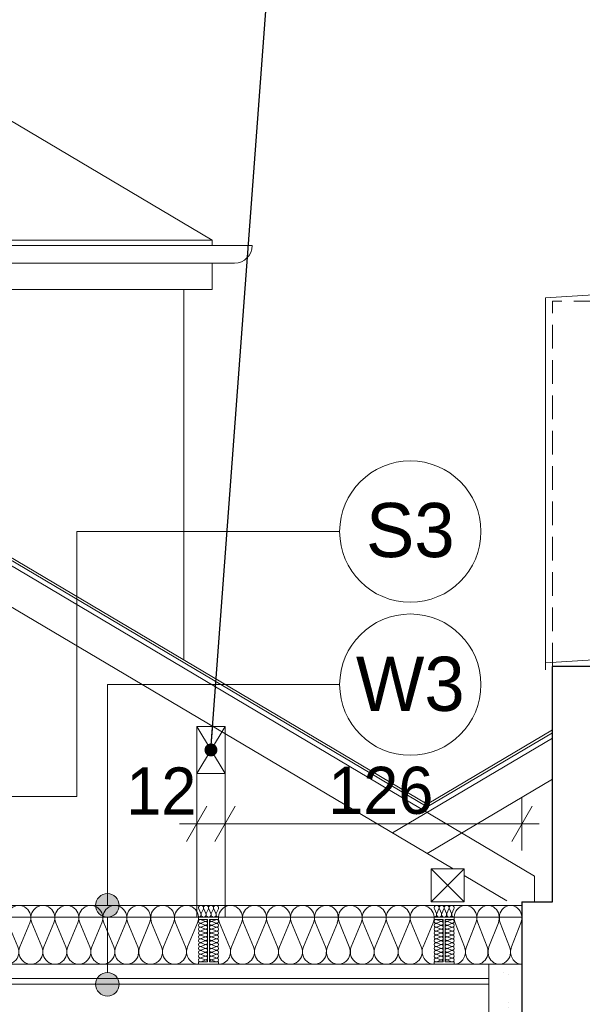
# Model space of a CAD drawing. Extents: x -396299 to -11759, y -15022 to 18278.
# Tile 112 of 205: x -181055 to -178667, y 7373 to 11554. Entities that reach past the tile are written whole.
import ezdxf

# ---------------------------------------------------------------- set-up
doc = ezdxf.new("R2010")
doc.units = 0
doc.header["$MEASUREMENT"] = 0
doc.linetypes.add('Krawędzie ukryte', pattern=[150, 100, -50])
for name, color, linetype in [('arch izolacje', 7, 'Continuous'), ('Arch ocieplenie', 7, 'Continuous'), ('Arch opisy', 7, 'Continuous'), ('Arch wymiary', 7, 'Continuous')]:
    doc.layers.add(name, color=color, linetype=linetype)
for name, color, linetype, lineweight, true_color in [('arch izolacje_Nr_Pióra__24', 7, 'Continuous', 13, 0x029e21), ('Arch ocieplenie_Nr_Pióra__24', 7, 'Continuous', 13, 0x029e21), ('Arch opisy_Nr_Pióra__3', 7, 'Continuous', 20, 0xff6600), ('INWENT STROPY_Nr_Pióra__25', 7, 'Continuous', 15, 0x40a5ff), ('Inwentaryzacja Konst._Nr_Pióra__25', 7, 'Continuous', 15, 0x40a5ff), ('Inwentaryzacja Konst._Nr_Pióra__3', 7, 'Continuous', 20, 0xff6600)]:
    doc.layers.add(name, color=color, linetype=linetype, lineweight=lineweight, true_color=true_color)
for name, color, linetype, lineweight in [('Arch ocieplenie_Nr_Pióra__21', 7, 'Continuous', 13), ('Arch opisy_Nr_Pióra__1', 7, 'Continuous', 25), ('Arch opisy_Nr_Pióra__21', 7, 'Continuous', 13), ('Arch wymiary_Nr_Pióra__5', 7, 'Continuous', 13), ('INWENT DACH_Nr_Pióra__5', 7, 'Continuous', 13), ('INWENT ODWODNIENIE_Nr_Pióra__5', 7, 'Continuous', 13), ('INWENT STROPY_Nr_Pióra__21', 7, 'Continuous', 13), ('INWENT.ŚCIANY_Nr_Pióra__1', 7, 'Continuous', 25), ('INWENT.ŚCIANY_Nr_Pióra__21', 7, 'Continuous', 13), ('INWENT.ŚCIANY_Nr_Pióra__5', 7, 'Continuous', 13), ('Inwentaryzacja Konst._Nr_Pióra__5', 7, 'Continuous', 13)]:
    doc.layers.add(name, color=color, linetype=linetype, lineweight=lineweight)
doc.styles.add('GENERATED_STYLE_1', font='txt')
doc.styles.add('GENERATED_STYLE_3', font='txt')
doc.dimstyles.new('GENERATED_STYLE__11', dxfattribs={"dimtxt": 0.18, "dimasz": 109.44, "dimexe": 0.18, "dimexo": 0.0625, "dimgap": 0.09, "dimtad": 0, "dimtih": 1, "dimtoh": 1, "dimdec": 4, "dimzin": 0, "dimdsep": 46, "dimcen": 0.09, "dimadec": 0, "dimazin": 0, "dimtfac": 1, "dimtdec": 4, "dimtmove": 0, "dimatfit": 3, "dimldrblk": 'ARROWHEAD_11', "dimfxl": 0, "dimtolj": 1, "dimtzin": 0, "dimarcsym": 0})
doc.dimstyles.new('GENERATED_STYLE__5', dxfattribs={"dimtxt": 200, "dimasz": 114, "dimexe": 0.18, "dimexo": 0, "dimgap": 0.09, "dimtad": 1, "dimtih": 1, "dimtoh": 1, "dimdec": 0, "dimlfac": 0.1, "dimzin": 0, "dimdsep": 46, "dimtxsty": 'GENERATED_STYLE_1', "dimblk": 'ARROWHEAD_2', "dimblk1": 'ARROWHEAD_2', "dimblk2": 'ARROWHEAD_2', "dimcen": 0.09, "dimclrd": 7, "dimclre": 7, "dimclrt": 7, "dimazin": 0, "dimtfac": 1, "dimtdec": 4, "dimtmove": 0, "dimatfit": 3, "dimfxl": 0, "dimtolj": 1, "dimtzin": 0, "dimarcsym": 0})

# ---------------------------------------------------------------- blocks, each defined once
blk = doc.blocks.new('Ściana_75', base_point=(-178923.6, 7338.2))
at = {"layer": 'Arch ocieplenie_Nr_Pióra__21', "linetype": 'Continuous'}
h = blk.add_hatch(dxfattribs=at)
h.set_pattern_fill('Structural_Concrete', color=256, style=0, pattern_type=2)
h.set_pattern_definition([(0, (0, 0), (0, 623.5383), [60, -300]), (0, (180, 311.8), (0, 623.5383), [60, -300]), (60, (0, 0), (-540, 311.7692), [60, -300]), (60, (360, 0), (-540, 311.7692), [60, -300]), (120, (60, 0), (540, 311.7692), [60, -300]), (120, (420, 0), (540, 311.7692), [60, -300]), (0, (0, 60), (0, 120.000005), [0, -120, 0, -180.00001]), (45, (60, 60), (-84.85282, 84.85282), [0, -90, 0, -150.000006])])
h.paths.add_polyline_path([(-178923.6, 7338.2), (-178923.6, 7543.2), (-179063.6, 7543.2), (-179063.6, 7308.2)], flags=0)
for p, q in [((-178923.6, 7543.2), (-179063.6, 7543.2)), ((-179063.6, 7543.2), (-179063.6, 7308.2)), ((-178923.6, 7338.2), (-178923.6, 7543.2))]:
    blk.add_line(p, q, dxfattribs=at)
blk = doc.blocks.new('Izolacja cieplna 14_48', base_point=(-178923.6, 7543.2))
at = {"layer": 'arch izolacje_Nr_Pióra__24', "linetype": 'Continuous'}
for p, q in [((-179167.2, 7617.7), (-179207.1, 7718.7)), ((-179119.3, 7718.7), (-179159.2, 7617.7)), ((-179071.4, 7617.7), (-179111.2, 7718.7)), ((-179023.5, 7718.7), (-179063.3, 7617.7)), ((-178975.5, 7617.7), (-179015.4, 7718.7)), ((-178927.6, 7718.7), (-178967.5, 7617.7))]:
    blk.add_line(p, q, dxfattribs=at)
for centre, start_param, end_param in [((-179163.2, 7740), 1.158003, 5.125183), ((-179067.3, 7740), 1.158003, 5.125183), ((-178971.5, 7740), 1.158003, 5.125183), ((-179211.1, 7596.3), 0, 1.983589), ((-179115.3, 7596.3), 4.299595, 8.266774), ((-179019.4, 7596.3), 4.299595, 8.266774), ((-178923.6, 7596.3), 4.299596, 6.283185)]:
    blk.add_ellipse(centre, major_axis=(0, -53.2), ratio=0.901198, start_param=start_param, end_param=end_param, dxfattribs=at)
blk = doc.blocks.new('Izolacja cieplna 14_60', base_point=(-180296.1, 7543.2))
at = {"layer": 'arch izolacje_Nr_Pióra__24', "linetype": 'Continuous'}
for p, q in [((-181164.5, 7617.7), (-181206.8, 7718.7)), ((-181113.7, 7718.7), (-181156, 7617.7)), ((-181062.9, 7617.7), (-181105.2, 7718.7)), ((-181012, 7718.7), (-181054.3, 7617.7)), ((-180961.2, 7617.7), (-181003.5, 7718.7)), ((-180910.4, 7718.7), (-180952.7, 7617.7)), ((-180859.5, 7617.7), (-180901.8, 7718.7)), ((-180808.7, 7718.7), (-180851, 7617.7)), ((-180757.9, 7617.7), (-180800.2, 7718.7)), ((-180707, 7718.7), (-180749.3, 7617.7)), ((-180656.2, 7617.7), (-180698.5, 7718.7)), ((-180605.4, 7718.7), (-180647.7, 7617.7)), ((-180554.5, 7617.7), (-180596.8, 7718.7)), ((-180503.7, 7718.7), (-180546, 7617.7)), ((-180452.9, 7617.7), (-180495.2, 7718.7)), ((-180402, 7718.7), (-180444.3, 7617.7)), ((-180351.2, 7617.7), (-180393.5, 7718.7)), ((-180300.4, 7718.7), (-180342.7, 7617.7))]:
    blk.add_line(p, q, dxfattribs=at)
for centre, start_param, end_param in [((-181160.3, 7740), 1.158003, 5.125183), ((-181058.6, 7740), 1.158003, 5.125183), ((-180956.9, 7740), 1.158003, 5.125183), ((-180855.3, 7740), 1.158003, 5.125183), ((-180753.6, 7740), 1.158003, 5.125183), ((-180651.9, 7740), 1.158003, 5.125183), ((-180550.3, 7740), 1.158003, 5.125183), ((-180448.6, 7740), 1.158003, 5.125183), ((-180346.9, 7740), 1.158003, 5.125183), ((-181211.1, 7596.3), 0, 1.983589), ((-181109.4, 7596.3), 4.299595, 8.266774), ((-181007.8, 7596.3), 4.299595, 8.266774), ((-180906.1, 7596.3), 4.299595, 8.266774), ((-180804.4, 7596.3), 4.299595, 8.266774), ((-180702.8, 7596.3), 4.299595, 8.266774), ((-180601.1, 7596.3), 4.299595, 8.266774), ((-180499.4, 7596.3), 4.299595, 8.266774), ((-180397.8, 7596.3), 4.299595, 8.266774), ((-180296.1, 7596.3), 4.299596, 6.283185)]:
    blk.add_ellipse(centre, major_axis=(0, -53.2), ratio=0.956062, start_param=start_param, end_param=end_param, dxfattribs=at)
blk = doc.blocks.new('Izolacja cieplna 14_65', base_point=(-179296.1, 7543.2))
at = {"layer": 'arch izolacje_Nr_Pióra__24', "linetype": 'Continuous'}
for p, q in [((-180164.5, 7617.7), (-180206.8, 7718.7)), ((-180113.7, 7718.7), (-180156, 7617.7)), ((-180062.9, 7617.7), (-180105.2, 7718.7)), ((-180012, 7718.7), (-180054.3, 7617.7)), ((-179961.2, 7617.7), (-180003.5, 7718.7)), ((-179910.4, 7718.7), (-179952.7, 7617.7)), ((-179859.5, 7617.7), (-179901.8, 7718.7)), ((-179808.7, 7718.7), (-179851, 7617.7)), ((-179757.9, 7617.7), (-179800.2, 7718.7)), ((-179707, 7718.7), (-179749.3, 7617.7)), ((-179656.2, 7617.7), (-179698.5, 7718.7)), ((-179605.4, 7718.7), (-179647.7, 7617.7)), ((-179554.5, 7617.7), (-179596.8, 7718.7)), ((-179503.7, 7718.7), (-179546, 7617.7)), ((-179452.9, 7617.7), (-179495.2, 7718.7)), ((-179402, 7718.7), (-179444.3, 7617.7)), ((-179351.2, 7617.7), (-179393.5, 7718.7)), ((-179300.4, 7718.7), (-179342.7, 7617.7))]:
    blk.add_line(p, q, dxfattribs=at)
for centre, start_param, end_param in [((-180160.3, 7740), 1.158003, 5.125183), ((-180058.6, 7740), 1.158003, 5.125183), ((-179956.9, 7740), 1.158003, 5.125183), ((-179855.3, 7740), 1.158003, 5.125183), ((-179753.6, 7740), 1.158003, 5.125183), ((-179651.9, 7740), 1.158003, 5.125183), ((-179550.3, 7740), 1.158003, 5.125183), ((-179448.6, 7740), 1.158003, 5.125183), ((-179346.9, 7740), 1.158003, 5.125183), ((-180211.1, 7596.3), 0, 1.983589), ((-180109.4, 7596.3), 4.299595, 8.266774), ((-180007.8, 7596.3), 4.299595, 8.266774), ((-179906.1, 7596.3), 4.299595, 8.266774), ((-179804.4, 7596.3), 4.299595, 8.266774), ((-179702.8, 7596.3), 4.299595, 8.266774), ((-179601.1, 7596.3), 4.299595, 8.266774), ((-179499.4, 7596.3), 4.299595, 8.266774), ((-179397.8, 7596.3), 4.299595, 8.266774), ((-179296.1, 7596.3), 4.299596, 6.283185)]:
    blk.add_ellipse(centre, major_axis=(0, -53.2), ratio=0.956062, start_param=start_param, end_param=end_param, dxfattribs=at)
blk = doc.blocks.new('Izolacja cieplna 14_179', base_point=(-179249.6, 7733.2))
at = {"layer": 'arch izolacje_Nr_Pióra__24', "linetype": 'Continuous'}
for p, q in [((-179222.6, 7732.5), (-179238.1, 7725.7)), ((-179238.1, 7724.3), (-179222.6, 7717.5)), ((-179222.6, 7716.1), (-179238.1, 7709.3)), ((-179238.1, 7707.9), (-179222.6, 7701.1)), ((-179222.6, 7699.8), (-179238.1, 7693)), ((-179238.1, 7691.6), (-179222.6, 7684.8)), ((-179222.6, 7683.4), (-179238.1, 7676.6)), ((-179238.1, 7675.2), (-179222.6, 7668.4)), ((-179222.6, 7667), (-179238.1, 7660.2)), ((-179238.1, 7658.9), (-179222.6, 7652.1)), ((-179222.6, 7650.7), (-179238.1, 7643.9)), ((-179238.1, 7642.5), (-179222.6, 7635.7)), ((-179222.6, 7634.3), (-179238.1, 7627.5)), ((-179238.1, 7626.1), (-179222.6, 7619.3)), ((-179222.6, 7617.9), (-179238.1, 7611.1)), ((-179238.1, 7609.8), (-179222.6, 7603)), ((-179222.6, 7601.6), (-179238.1, 7594.8)), ((-179238.1, 7593.4), (-179222.6, 7586.6)), ((-179222.6, 7585.2), (-179238.1, 7578.4)), ((-179238.1, 7577), (-179222.6, 7570.2)), ((-179222.6, 7568.9), (-179238.1, 7562.1)), ((-179238.1, 7560.7), (-179222.6, 7553.9))]:
    blk.add_line(p, q, dxfattribs=at)
for centre, start_param, end_param in [((-179241.4, 7716.8), 1.158004, 5.125183), ((-179241.4, 7700.5), 1.158004, 5.125183), ((-179241.4, 7684.1), 1.158004, 5.125183), ((-179241.4, 7733.2), 3.141593, 5.125182), ((-179219.3, 7725), 4.299595, 8.266775), ((-179219.3, 7708.6), 4.299595, 8.266775), ((-179219.3, 7692.3), 4.299595, 8.266775), ((-179241.4, 7667.7), 1.158004, 5.125183), ((-179241.4, 7651.4), 1.158004, 5.125183), ((-179219.3, 7675.9), 4.299595, 8.266775), ((-179219.3, 7659.5), 4.299595, 8.266775), ((-179219.3, 7643.2), 4.299595, 8.266775), ((-179241.4, 7635), 1.158004, 5.125183), ((-179241.4, 7618.6), 1.158004, 5.125183), ((-179241.4, 7602.3), 1.158004, 5.125183), ((-179219.3, 7626.8), 4.299595, 8.266775), ((-179219.3, 7610.5), 4.299595, 8.266775), ((-179241.4, 7585.9), 1.158004, 5.125183), ((-179241.4, 7569.5), 1.158004, 5.125183), ((-179219.3, 7594.1), 4.299595, 8.266775), ((-179219.3, 7577.7), 4.299595, 8.266775), ((-179219.3, 7561.4), 4.299595, 8.266775), ((-179241.4, 7553.2), 1.158004, 3.141593)]:
    blk.add_ellipse(centre, major_axis=(8.19, 0), ratio=0.999232, start_param=start_param, end_param=end_param, dxfattribs=at)
blk = doc.blocks.new('Izolacja cieplna 14_180', base_point=(-179257.6, 7733.2))
at = {"layer": 'arch izolacje_Nr_Pióra__24', "linetype": 'Continuous'}
for p, q in [((-179284.6, 7732.5), (-179269.1, 7725.7)), ((-179269.1, 7724.3), (-179284.6, 7717.5)), ((-179284.6, 7716.1), (-179269.1, 7709.3)), ((-179269.1, 7707.9), (-179284.6, 7701.1)), ((-179284.6, 7699.8), (-179269.1, 7693)), ((-179269.1, 7691.6), (-179284.6, 7684.8)), ((-179284.6, 7683.4), (-179269.1, 7676.6)), ((-179269.1, 7675.2), (-179284.6, 7668.4)), ((-179284.6, 7667), (-179269.1, 7660.2)), ((-179269.1, 7658.9), (-179284.6, 7652.1)), ((-179284.6, 7650.7), (-179269.1, 7643.9)), ((-179269.1, 7642.5), (-179284.6, 7635.7)), ((-179284.6, 7634.3), (-179269.1, 7627.5)), ((-179269.1, 7626.1), (-179284.6, 7619.3)), ((-179284.6, 7617.9), (-179269.1, 7611.1)), ((-179269.1, 7609.8), (-179284.6, 7603)), ((-179284.6, 7601.6), (-179269.1, 7594.8)), ((-179269.1, 7593.4), (-179284.6, 7586.6)), ((-179284.6, 7585.2), (-179269.1, 7578.4)), ((-179269.1, 7577), (-179284.6, 7570.2)), ((-179284.6, 7568.9), (-179269.1, 7562.1)), ((-179269.1, 7560.7), (-179284.6, 7553.9))]:
    blk.add_line(p, q, dxfattribs=at)
for centre, start_param, end_param in [((-179287.9, 7725), 1.158003, 5.125183), ((-179287.9, 7708.6), 1.158003, 5.125183), ((-179287.9, 7692.3), 1.158003, 5.125183), ((-179265.8, 7733.2), 4.299596, 6.283185), ((-179265.8, 7716.8), 4.299595, 8.266774), ((-179265.8, 7700.5), 4.299595, 8.266774), ((-179265.8, 7684.1), 4.299595, 8.266774), ((-179287.9, 7675.9), 1.158003, 5.125183), ((-179287.9, 7659.5), 1.158003, 5.125183), ((-179287.9, 7643.2), 1.158003, 5.125183), ((-179265.8, 7667.7), 4.299595, 8.266774), ((-179265.8, 7651.4), 4.299595, 8.266774), ((-179287.9, 7626.8), 1.158003, 5.125183), ((-179287.9, 7610.5), 1.158003, 5.125183), ((-179265.8, 7635), 4.299595, 8.266774), ((-179265.8, 7618.6), 4.299595, 8.266774), ((-179265.8, 7602.3), 4.299595, 8.266774), ((-179287.9, 7594.1), 1.158003, 5.125183), ((-179287.9, 7577.7), 1.158003, 5.125183), ((-179287.9, 7561.4), 1.158003, 5.125183), ((-179265.8, 7585.9), 4.299595, 8.266774), ((-179265.8, 7569.5), 4.299595, 8.266774), ((-179265.8, 7553.2), 0, 1.983589)]:
    blk.add_ellipse(centre, major_axis=(8.19, 0), ratio=0.999232, start_param=start_param, end_param=end_param, dxfattribs=at)
blk = doc.blocks.new('Izolacja cieplna 14_181', base_point=(-179211.1, 7743.2))
at = {"layer": 'arch izolacje_Nr_Pióra__24', "linetype": 'Continuous'}
for p, q in [((-179286.4, 7758.1), (-179295.2, 7778.3)), ((-179275.7, 7778.3), (-179284.6, 7758.1)), ((-179265.1, 7758.1), (-179274, 7778.3)), ((-179254.5, 7778.3), (-179263.3, 7758.1)), ((-179243.9, 7758.1), (-179252.7, 7778.3)), ((-179233.2, 7778.3), (-179242.1, 7758.1)), ((-179222.6, 7758.1), (-179231.5, 7778.3)), ((-179212, 7778.3), (-179220.8, 7758.1))]:
    blk.add_line(p, q, dxfattribs=at)
for centre, start_param, end_param in [((-179285.5, 7782.5), 1.158003, 5.125183), ((-179264.2, 7782.5), 1.158003, 5.125183), ((-179243, 7782.5), 1.158003, 5.125183), ((-179221.7, 7782.5), 1.158003, 5.125183), ((-179296.1, 7753.8), 0, 1.983589), ((-179274.8, 7753.8), 4.299595, 8.266774), ((-179253.6, 7753.8), 4.299595, 8.266774), ((-179232.3, 7753.8), 4.299595, 8.266774), ((-179211.1, 7753.8), 4.299596, 6.283185)]:
    blk.add_ellipse(centre, major_axis=(0, -10.6), ratio=0.999163, start_param=start_param, end_param=end_param, dxfattribs=at)
blk = doc.blocks.new('Izolacja cieplna 14_182', base_point=(-180249.6, 7733.2))
at = {"layer": 'arch izolacje_Nr_Pióra__24', "linetype": 'Continuous'}
for p, q in [((-180222.6, 7732.5), (-180238.1, 7725.7)), ((-180238.1, 7724.3), (-180222.6, 7717.5)), ((-180222.6, 7716.1), (-180238.1, 7709.3)), ((-180238.1, 7707.9), (-180222.6, 7701.1)), ((-180222.6, 7699.8), (-180238.1, 7693)), ((-180238.1, 7691.6), (-180222.6, 7684.8)), ((-180222.6, 7683.4), (-180238.1, 7676.6)), ((-180238.1, 7675.2), (-180222.6, 7668.4)), ((-180222.6, 7667), (-180238.1, 7660.2)), ((-180238.1, 7658.9), (-180222.6, 7652.1)), ((-180222.6, 7650.7), (-180238.1, 7643.9)), ((-180238.1, 7642.5), (-180222.6, 7635.7)), ((-180222.6, 7634.3), (-180238.1, 7627.5)), ((-180238.1, 7626.1), (-180222.6, 7619.3)), ((-180222.6, 7617.9), (-180238.1, 7611.1)), ((-180238.1, 7609.8), (-180222.6, 7603)), ((-180222.6, 7601.6), (-180238.1, 7594.8)), ((-180238.1, 7593.4), (-180222.6, 7586.6)), ((-180222.6, 7585.2), (-180238.1, 7578.4)), ((-180238.1, 7577), (-180222.6, 7570.2)), ((-180222.6, 7568.9), (-180238.1, 7562.1)), ((-180238.1, 7560.7), (-180222.6, 7553.9))]:
    blk.add_line(p, q, dxfattribs=at)
for centre, start_param, end_param in [((-180241.4, 7716.8), 1.158004, 5.125183), ((-180241.4, 7700.5), 1.158004, 5.125183), ((-180241.4, 7684.1), 1.158004, 5.125183), ((-180241.4, 7733.2), 3.141593, 5.125182), ((-180219.3, 7725), 4.299595, 8.266775), ((-180219.3, 7708.6), 4.299595, 8.266775), ((-180219.3, 7692.3), 4.299595, 8.266775), ((-180241.4, 7667.7), 1.158004, 5.125183), ((-180241.4, 7651.4), 1.158004, 5.125183), ((-180219.3, 7675.9), 4.299595, 8.266775), ((-180219.3, 7659.5), 4.299595, 8.266775), ((-180219.3, 7643.2), 4.299595, 8.266775), ((-180241.4, 7635), 1.158004, 5.125183), ((-180241.4, 7618.6), 1.158004, 5.125183), ((-180241.4, 7602.3), 1.158004, 5.125183), ((-180219.3, 7626.8), 4.299595, 8.266775), ((-180219.3, 7610.5), 4.299595, 8.266775), ((-180241.4, 7585.9), 1.158004, 5.125183), ((-180241.4, 7569.5), 1.158004, 5.125183), ((-180219.3, 7594.1), 4.299595, 8.266775), ((-180219.3, 7577.7), 4.299595, 8.266775), ((-180219.3, 7561.4), 4.299595, 8.266775), ((-180241.4, 7553.2), 1.158004, 3.141593)]:
    blk.add_ellipse(centre, major_axis=(8.19, 0), ratio=0.999232, start_param=start_param, end_param=end_param, dxfattribs=at)
blk = doc.blocks.new('Izolacja cieplna 14_183', base_point=(-180257.6, 7733.2))
at = {"layer": 'arch izolacje_Nr_Pióra__24', "linetype": 'Continuous'}
for p, q in [((-180284.6, 7732.5), (-180269.1, 7725.7)), ((-180269.1, 7724.3), (-180284.6, 7717.5)), ((-180284.6, 7716.1), (-180269.1, 7709.3)), ((-180269.1, 7707.9), (-180284.6, 7701.1)), ((-180284.6, 7699.8), (-180269.1, 7693)), ((-180269.1, 7691.6), (-180284.6, 7684.8)), ((-180284.6, 7683.4), (-180269.1, 7676.6)), ((-180269.1, 7675.2), (-180284.6, 7668.4)), ((-180284.6, 7667), (-180269.1, 7660.2)), ((-180269.1, 7658.9), (-180284.6, 7652.1)), ((-180284.6, 7650.7), (-180269.1, 7643.9)), ((-180269.1, 7642.5), (-180284.6, 7635.7)), ((-180284.6, 7634.3), (-180269.1, 7627.5)), ((-180269.1, 7626.1), (-180284.6, 7619.3)), ((-180284.6, 7617.9), (-180269.1, 7611.1)), ((-180269.1, 7609.8), (-180284.6, 7603)), ((-180284.6, 7601.6), (-180269.1, 7594.8)), ((-180269.1, 7593.4), (-180284.6, 7586.6)), ((-180284.6, 7585.2), (-180269.1, 7578.4)), ((-180269.1, 7577), (-180284.6, 7570.2)), ((-180284.6, 7568.9), (-180269.1, 7562.1)), ((-180269.1, 7560.7), (-180284.6, 7553.9))]:
    blk.add_line(p, q, dxfattribs=at)
for centre, start_param, end_param in [((-180287.9, 7725), 1.158003, 5.125183), ((-180287.9, 7708.6), 1.158003, 5.125183), ((-180287.9, 7692.3), 1.158003, 5.125183), ((-180265.8, 7733.2), 4.299596, 6.283185), ((-180265.8, 7716.8), 4.299595, 8.266774), ((-180265.8, 7700.5), 4.299595, 8.266774), ((-180265.8, 7684.1), 4.299595, 8.266774), ((-180287.9, 7675.9), 1.158003, 5.125183), ((-180287.9, 7659.5), 1.158003, 5.125183), ((-180287.9, 7643.2), 1.158003, 5.125183), ((-180265.8, 7667.7), 4.299595, 8.266774), ((-180265.8, 7651.4), 4.299595, 8.266774), ((-180287.9, 7626.8), 1.158003, 5.125183), ((-180287.9, 7610.5), 1.158003, 5.125183), ((-180265.8, 7635), 4.299595, 8.266774), ((-180265.8, 7618.6), 4.299595, 8.266774), ((-180265.8, 7602.3), 4.299595, 8.266774), ((-180287.9, 7594.1), 1.158003, 5.125183), ((-180287.9, 7577.7), 1.158003, 5.125183), ((-180287.9, 7561.4), 1.158003, 5.125183), ((-180265.8, 7585.9), 4.299595, 8.266774), ((-180265.8, 7569.5), 4.299595, 8.266774), ((-180265.8, 7553.2), 0, 1.983589)]:
    blk.add_ellipse(centre, major_axis=(8.19, 0), ratio=0.999232, start_param=start_param, end_param=end_param, dxfattribs=at)
blk = doc.blocks.new('Izolacja cieplna 14_184', base_point=(-180211.1, 7743.2))
at = {"layer": 'arch izolacje_Nr_Pióra__24', "linetype": 'Continuous'}
for p, q in [((-180286.4, 7758.1), (-180295.2, 7778.3)), ((-180275.7, 7778.3), (-180284.6, 7758.1)), ((-180265.1, 7758.1), (-180274, 7778.3)), ((-180254.5, 7778.3), (-180263.3, 7758.1)), ((-180243.9, 7758.1), (-180252.7, 7778.3)), ((-180233.2, 7778.3), (-180242.1, 7758.1)), ((-180222.6, 7758.1), (-180231.5, 7778.3)), ((-180212, 7778.3), (-180220.8, 7758.1))]:
    blk.add_line(p, q, dxfattribs=at)
for centre, start_param, end_param in [((-180285.5, 7782.5), 1.158003, 5.125183), ((-180264.2, 7782.5), 1.158003, 5.125183), ((-180243, 7782.5), 1.158003, 5.125183), ((-180221.7, 7782.5), 1.158003, 5.125183), ((-180296.1, 7753.8), 0, 1.983589), ((-180274.8, 7753.8), 4.299595, 8.266774), ((-180253.6, 7753.8), 4.299595, 8.266774), ((-180232.3, 7753.8), 4.299595, 8.266774), ((-180211.1, 7753.8), 4.299596, 6.283185)]:
    blk.add_ellipse(centre, major_axis=(0, -10.6), ratio=0.999163, start_param=start_param, end_param=end_param, dxfattribs=at)
blk = doc.blocks.new('Linia_46', base_point=(-180813.2, 9380.6))
at = {"layer": 'Arch opisy_Nr_Pióra__21', "linetype": 'Continuous'}
blk.add_line((-180813.2, 9380.6), (-179697.2, 9380.6), dxfattribs=at)
blk.add_circle((-179397.2, 9380.6), 300, dxfattribs=at)
blk = doc.blocks.new('*D924')
at = {"layer": 'Arch wymiary_Nr_Pióra__5', "linetype": 'Continuous'}
for p, q in [((-180303.6, 8026.5), (-180303.6, 8251.5)), ((-180183.6, 8026.5), (-180183.6, 8251.5)), ((-180260.3, 8214), (-180346.9, 8064)), ((-180140.3, 8214), (-180226.9, 8064)), ((-180376.9, 8139), (-180303.6, 8139)), ((-180303.6, 8139), (-180183.6, 8139))]:
    blk.add_line(p, q, dxfattribs=at)
at = {"layer": 'Arch wymiary_Nr_Pióra__5', "char_height": 200, "attachment_point": 7, "style": 'GENERATED_STYLE_1'}
for s, insert in [('{12}', (-180602.9, 8179)), ('{126}', (-179745.6, 8179))]:
    blk.add_mtext(s, dxfattribs=dict(at, insert=insert))
blk = doc.blocks.new('ARROWHEAD_2')
at = {"color": 0, "linetype": 'Continuous', "lineweight": 0}
for p, q in [((-0.378, -0.655), (0.378, 0.655)), ((0, 0), (-1, 0))]:
    blk.add_line(p, q, dxfattribs=at)
blk = doc.blocks.new('*D925')
at = {"layer": 'Arch wymiary_Nr_Pióra__5', "linetype": 'Continuous'}
for p, q in [((-180183.6, 8026.5), (-180183.6, 8251.5)), ((-178923.6, 8026.5), (-178923.6, 8251.5)), ((-180140.3, 8214), (-180226.9, 8064)), ((-178966.9, 8064), (-178880.3, 8214)), ((-180183.6, 8139), (-178923.6, 8139)), ((-178923.6, 8139), (-178850.2, 8139))]:
    blk.add_line(p, q, dxfattribs=at)
at = {"layer": 'Arch wymiary_Nr_Pióra__5', "char_height": 200, "attachment_point": 7, "style": 'GENERATED_STYLE_1'}
for s, insert in [('{12}', (-180602.9, 8179)), ('{126}', (-179745.6, 8179))]:
    blk.add_mtext(s, dxfattribs=dict(at, insert=insert))
blk = doc.blocks.new('ARROWHEAD_11')
at = {"color": 0, "linetype": 'Continuous', "lineweight": 0}
blk.add_line((0, 0), (-1, 0), dxfattribs=at)
at = {"color": 0, "linetype": 'Continuous', "lineweight": 0, "const_width": 0.25, "flags": 128}
blk.add_lwpolyline([(-0.125, 0, 1), (0.125, 0, 1)], format="xyb", close=True, dxfattribs=at)
blk = doc.blocks.new('Linia_220', base_point=(-180683, 7458.2))
at = {"layer": 'Arch opisy_Nr_Pióra__21', "linetype": 'Continuous'}
for points in [[(-180633, 7793.2), (-180636.8, 7812.3), (-180647.6, 7828.5), (-180663.8, 7839.4), (-180683, 7843.2), (-180702.1, 7839.4), (-180718.3, 7828.5), (-180729.2, 7812.3), (-180733, 7793.2), (-180729.2, 7774), (-180718.3, 7757.8), (-180702.1, 7747), (-180683, 7743.2), (-180663.8, 7747), (-180647.6, 7757.8), (-180636.8, 7774)], [(-180633, 7458.2), (-180636.8, 7477.3), (-180647.6, 7493.5), (-180663.8, 7504.4), (-180683, 7508.2), (-180702.1, 7504.4), (-180718.3, 7493.5), (-180729.2, 7477.3), (-180733, 7458.2), (-180729.2, 7439), (-180718.3, 7422.8), (-180702.1, 7412), (-180683, 7408.2), (-180663.8, 7412), (-180647.6, 7422.8), (-180636.8, 7439)]]:
    blk.add_hatch(color=256, dxfattribs=at).paths.add_polyline_path(points, flags=0)
blk.add_line((-180683, 7508.2), (-180683, 7743.2), dxfattribs=at)
for centre in [(-180683, 7793.2), (-180683, 7458.2)]:
    blk.add_circle(centre, 50, dxfattribs=at)
blk = doc.blocks.new('Linia_221', base_point=(-180683, 8730.6))
at = {"layer": 'Arch opisy_Nr_Pióra__21', "linetype": 'Continuous'}
blk.add_line((-180683, 8730.6), (-179697.2, 8730.6), dxfattribs=at)
blk.add_circle((-179397.2, 8730.6), 300, dxfattribs=at)

msp = doc.modelspace()

# ---------------------------------------------------------------- linework, layer by layer
at = {"layer": 'Arch ocieplenie_Nr_Pióra__24', "linetype": 'Continuous'}
msp.add_line((-181158.6, 7793.2), (-178923.6, 7793.2), dxfattribs=at)
at = {"layer": 'Arch opisy_Nr_Pióra__21', "linetype": 'Continuous'}
for p, q in [((-180813.2, 8255.6), (-180813.2, 9380.6)), ((-180683, 7793.2), (-180683, 8730.6)), ((-181158.6, 8255.6), (-180813.2, 8255.6))]:
    msp.add_line(p, q, dxfattribs=at)
at = {"layer": 'INWENT DACH_Nr_Pióra__5', "linetype": 'Continuous'}
for p, q in [((-185863.6, 12100.6), (-179325.5, 8222.7)), ((-185863.6, 12089), (-179325.5, 8211)), ((-181739.1, 11508.2), (-180238.6, 10618.2)), ((-180238.6, 10618.2), (-183364.2, 10618.2)), ((-180238.6, 10595.3), (-180238.6, 10618.2)), ((-180238.6, 10408.2), (-180238.6, 10520.3)), ((-180238.6, 10408.2), (-182748.6, 10408.2)), ((-180358.6, 10408.2), (-180358.6, 8835.4)), ((-178793.6, 8538.2), (-179325.5, 8222.7)), ((-178793.6, 8526.6), (-179325.5, 8211))]:
    msp.add_line(p, q, dxfattribs=at)
at = {"layer": 'INWENT ODWODNIENIE_Nr_Pióra__5', "linetype": 'Continuous'}
for p, q in [((-180068.6, 10595.3), (-182848.6, 10595.3)), ((-180143.6, 10520.3), (-182848.6, 10520.3))]:
    msp.add_line(p, q, dxfattribs=at)
msp.add_arc((-180143.6, 10595.3), 75, 270, 0, dxfattribs=at)
at = {"layer": 'INWENT STROPY_Nr_Pióra__21', "linetype": 'Continuous'}
for p, q in [((-179063.6, 7483.2), (-186523.6, 7483.2)), ((-179063.6, 7458.2), (-186523.6, 7458.2))]:
    msp.add_line(p, q, dxfattribs=at)
at = {"layer": 'INWENT STROPY_Nr_Pióra__25', "linetype": 'Continuous'}
for p, q in [((-180296.1, 7733.2), (-180296.1, 7743.2)), ((-180211.1, 7743.2), (-180296.1, 7743.2)), ((-180211.1, 7733.2), (-180211.1, 7743.2)), ((-179211.1, 7743.2), (-179296.1, 7743.2)), ((-179296.1, 7733.2), (-179296.1, 7743.2)), ((-179211.1, 7733.2), (-179211.1, 7743.2)), ((-180257.6, 7733.2), (-180296.1, 7733.2)), ((-180257.6, 7553.2), (-180257.6, 7733.2)), ((-180211.1, 7733.2), (-180249.6, 7733.2)), ((-180249.6, 7553.2), (-180249.6, 7733.2)), ((-179257.6, 7733.2), (-179296.1, 7733.2)), ((-179257.6, 7553.2), (-179257.6, 7733.2)), ((-179211.1, 7733.2), (-179249.6, 7733.2)), ((-179249.6, 7553.2), (-179249.6, 7733.2)), ((-180296.1, 7543.2), (-180296.1, 7553.2)), ((-180257.6, 7553.2), (-180296.1, 7553.2)), ((-180211.1, 7543.2), (-180296.1, 7543.2)), ((-180211.1, 7553.2), (-180249.6, 7553.2)), ((-180211.1, 7553.2), (-180211.1, 7543.2)), ((-179296.1, 7543.2), (-179296.1, 7553.2)), ((-179257.6, 7553.2), (-179296.1, 7553.2)), ((-179211.1, 7543.2), (-179296.1, 7543.2)), ((-179211.1, 7553.2), (-179249.6, 7553.2)), ((-179211.1, 7553.2), (-179211.1, 7543.2))]:
    msp.add_line(p, q, dxfattribs=at)
at = {"layer": 'INWENT.ŚCIANY_Nr_Pióra__1', "linetype": 'Continuous'}
for p, q in [((-178793.6, 7808.2), (-178793.6, 8808.2)), ((-178153.6, 8808.2), (-178793.6, 8808.2)), ((-178923.6, 7808.2), (-178793.6, 7808.2)), ((-178923.6, 7808.2), (-178923.6, 7338.2))]:
    msp.add_line(p, q, dxfattribs=at)
at = {"layer": 'INWENT.ŚCIANY_Nr_Pióra__21', "linetype": 'Continuous'}
for p, q in [((-178473.6, 10394.4), (-178823.6, 10373.2)), ((-178823.6, 10373.2), (-178823.6, 8823.2)), ((-178473.6, 8844.4), (-178823.6, 8823.2)), ((-178823.6, 8823.2), (-178823.6, 8793.2))]:
    msp.add_line(p, q, dxfattribs=at)
at = {"layer": 'INWENT.ŚCIANY_Nr_Pióra__5', "linetype": 'Krawędzie ukryte'}
for p in [(-178793.6, 8808.2), (-178153.6, 10358.2)]:
    msp.add_line(p, (-178793.6, 10358.2), dxfattribs=at)
at = {"layer": 'Inwentaryzacja Konst._Nr_Pióra__25', "linetype": 'Continuous'}
for p, q in [((-178923.6, 7743.2), (-186613.6, 7743.2)), ((-179063.6, 7543.2), (-186613.6, 7543.2))]:
    msp.add_line(p, q, dxfattribs=at)
at = {"layer": 'Inwentaryzacja Konst._Nr_Pióra__3', "linetype": 'Continuous'}
for p, q in [((-180183.6, 8553.2), (-180303.6, 8553.2)), ((-180303.6, 8553.2), (-180303.6, 8353.2)), ((-180183.6, 8353.2), (-180303.6, 8553.2)), ((-180183.6, 8553.2), (-180303.6, 8353.2)), ((-180183.6, 8353.2), (-180183.6, 8553.2)), ((-180303.6, 8353.2), (-180183.6, 8353.2)), ((-180303.6, 8353.2), (-180303.6, 7743.2)), ((-180183.6, 8353.2), (-180183.6, 7743.2))]:
    msp.add_line(p, q, dxfattribs=at)
at = {"layer": 'Inwentaryzacja Konst._Nr_Pióra__5', "linetype": 'Continuous'}
for p, q in [((-185863.6, 12065.8), (-178870, 7917.6)), ((-185863.6, 11891.4), (-179215.6, 7948.2)), ((-178793.6, 8503.3), (-179472.5, 8100.6)), ((-178793.6, 8328.9), (-179325.5, 8013.4)), ((-179308.6, 7808.2), (-179308.6, 7948.2)), ((-179308.6, 7948.2), (-179168.6, 7948.2)), ((-179308.6, 7948.2), (-179168.6, 7808.2)), ((-179168.6, 7948.2), (-179308.6, 7808.2)), ((-179168.6, 7948.2), (-179168.6, 7808.2)), ((-179168.6, 7920.3), (-178988, 7813.2)), ((-178870, 7808.2), (-178870, 7917.6)), ((-179168.6, 7808.2), (-179308.6, 7808.2))]:
    msp.add_line(p, q, dxfattribs=at)

# ---------------------------------------------------------------- block references
at = {"layer": 'arch izolacje', "color": 104, "linetype": 'Continuous', "lineweight": 20, "true_color": 0x029e21}
for name, p in [('Izolacja cieplna 14_60', (-180296.1, 7543.2)), ('Izolacja cieplna 14_184', (-180211.1, 7743.2)), ('Izolacja cieplna 14_65', (-179296.1, 7543.2)), ('Izolacja cieplna 14_181', (-179211.1, 7743.2)), ('Izolacja cieplna 14_48', (-178923.6, 7543.2)), ('Izolacja cieplna 14_183', (-180257.6, 7733.2)), ('Izolacja cieplna 14_182', (-180249.6, 7733.2)), ('Izolacja cieplna 14_180', (-179257.6, 7733.2)), ('Izolacja cieplna 14_179', (-179249.6, 7733.2))]:
    msp.add_blockref(name, p, dxfattribs=at)
at = {"layer": 'Arch ocieplenie'}
msp.add_blockref('Ściana_75', (-178923.6, 7338.2), dxfattribs=at)
at = {"layer": 'Arch opisy', "linetype": 'Continuous'}
for name, p in [('Linia_46', (-180813.2, 9380.6)), ('Linia_221', (-180683, 8730.6)), ('Linia_220', (-180683, 7458.2))]:
    msp.add_blockref(name, p, dxfattribs=at)

# ---------------------------------------------------------------- texts
at = {"layer": 'Arch opisy_Nr_Pióra__1', "linetype": 'Continuous', "char_height": 230, "attachment_point": 2, "style": 'GENERATED_STYLE_3'}
for s, insert in [('{S3}', (-179397.2, 9502)), ('{W3}', (-179397.2, 8849))]:
    msp.add_mtext(s, dxfattribs=dict(at, insert=insert))

# ---------------------------------------------------------------- dimensions: what is measured, and where the dimension line sits
at = {"layer": 'Arch wymiary', "linetype": 'Continuous'}
for p1, p2, picture, middle in [((-180303.6, 8048.2), (-180183.6, 8048.2), '*D924', (-180451.2, 8279)), ((-180183.6, 8048.2), (-178923.6, 7543.2), '*D925', (-179517.9, 8279))]:
    dim = msp.add_linear_dim(base=(-180303.6, 8139), p1=p1, p2=p2, dimstyle='GENERATED_STYLE__5', dxfattribs=at)
    dim.commit()
    dim.dimension.update_dxf_attribs({"geometry": picture, "text_midpoint": middle})

# ---------------------------------------------------------------- leaders
at = {"layer": 'Arch opisy_Nr_Pióra__3', "linetype": 'Continuous', "annotation_type": 0, "has_hookline": 1, "hookline_direction": 1, "text_width": 3985.7}
msp.add_leader([(-180243.6, 8453.2), (-179859.6, 13610.2), (-179679.2, 13610.2)], dimstyle='GENERATED_STYLE__11', dxfattribs=at)

doc.saveas('drawing.dxf')
